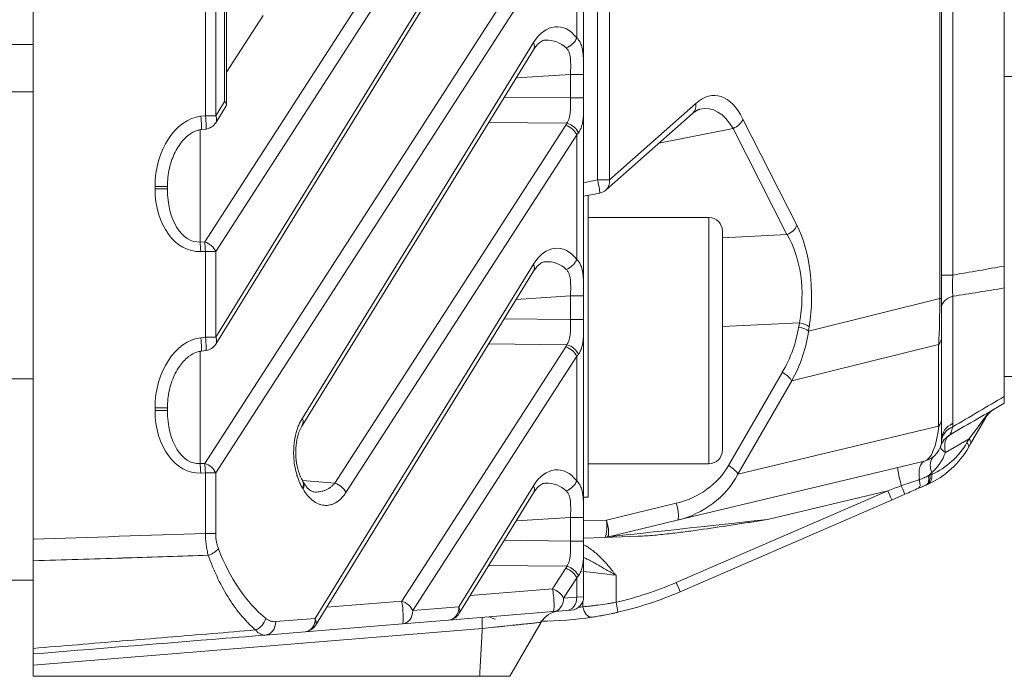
# Model space of a CAD drawing. Header units: millimetres. Extents: x 4 to 836, y 5 to 589.
# Tile 2 of 163: x 121 to 143, y 251 to 266. Entities that reach past the tile are written whole.
import ezdxf

# ---------------------------------------------------------------- set-up
doc = ezdxf.new("R2010")
doc.units = ezdxf.units.MM
doc.layers.add('1', color=7, linetype='Continuous', true_color=0xffffff)

msp = doc.modelspace()

# ---------------------------------------------------------------- linework, layer by layer
at = {"layer": '1', "color": 143, "linetype": 'Continuous', "lineweight": 13}
for p, q in [((141.357, 259.381), (141.357, 343.502)), ((141.651, 342.976), (141.651, 259.907)), ((124.951, 263.469), (124.951, 270.625)), ((125.181, 270.625), (125.181, 263.469)), ((125.377, 263.787), (125.377, 270.616)), ((133.977, 270.324), (133.977, 262.034)), ((133.714, 262.034), (133.714, 270.095)), ((124.935, 260.65), (130.375, 269.084)), ((130.621, 268.872), (125.181, 260.437)), ((125.181, 258.519), (131.394, 268.612)), ((133.247, 265.206), (133.247, 268.214)), ((124.935, 255.7), (132.617, 267.61)), ((132.863, 267.398), (125.181, 255.488)), ((126.24, 265.711), (125.423, 264.443)), ((127.116, 256.713), (132.28, 265.101)), ((133.109, 264.391), (131.894, 264.314)), ((133.109, 263.864), (133.109, 264.391)), ((133.109, 264.391), (133.401, 264.391)), ((133.401, 264.391), (133.401, 263.864)), ((125.181, 263.469), (125.377, 263.787)), ((131.627, 263.881), (133.109, 263.864)), ((133.109, 263.864), (133.401, 263.864)), ((133.977, 262.034), (135.909, 263.742)), ((124.848, 263.457), (124.951, 263.469)), ((124.951, 263.469), (125.181, 263.469)), ((136.961, 263.394), (138.166, 261.02)), ((124.831, 263.153), (124.831, 260.645)), ((127.843, 255.259), (133.001, 263.255)), ((133.027, 263.3), (131.281, 263.319)), ((136.739, 263.185), (135.084, 262.854)), ((137.945, 260.811), (136.739, 263.185)), ((133.247, 263.043), (128.089, 255.047)), ((133.247, 260.256), (133.247, 263.043)), ((133.401, 261.972), (133.714, 262.034)), ((133.977, 262.034), (133.714, 262.034)), ((124.101, 261.889), (123.825, 261.889)), ((123.825, 261.834), (123.825, 261.889)), ((124.101, 261.834), (123.825, 261.834)), ((136.201, 255.692), (136.201, 261.192)), ((136.501, 260.74), (137.945, 260.811)), ((124.831, 260.645), (124.935, 260.65)), ((124.951, 260.437), (124.848, 260.433)), ((125.181, 260.437), (124.951, 260.437)), ((124.951, 258.519), (124.951, 260.437)), ((125.181, 260.437), (125.181, 258.519)), ((127.406, 252.235), (132.28, 260.151)), ((141.401, 259.907), (141.651, 259.907)), ((133.109, 259.441), (131.894, 259.364)), ((133.109, 258.915), (133.109, 259.441)), ((133.401, 259.441), (133.109, 259.441)), ((133.401, 259.441), (133.401, 258.915)), ((138.428, 258.656), (141.357, 259.381)), ((141.357, 259.381), (141.401, 259.381)), ((141.651, 259.433), (141.651, 256.595)), ((131.627, 258.931), (133.109, 258.915)), ((133.401, 258.915), (133.109, 258.915)), ((138.221, 258.84), (136.501, 258.755)), ((138.207, 258.745), (138.221, 258.84)), ((138.443, 258.751), (138.428, 258.656)), ((124.848, 258.507), (124.951, 258.519)), ((125.181, 258.519), (124.951, 258.519)), ((129.336, 252.624), (133.001, 258.305)), ((133.027, 258.35), (131.281, 258.369)), ((141.334, 258.354), (138.05, 257.541)), ((141.334, 256.529), (141.334, 258.354)), ((124.831, 258.203), (124.831, 255.695)), ((133.247, 258.093), (129.582, 252.411)), ((133.247, 255.306), (133.247, 258.093)), ((136.639, 255.649), (137.841, 257.735)), ((138.05, 257.541), (136.848, 255.455)), ((124.101, 256.939), (123.825, 256.939)), ((123.825, 256.884), (123.825, 256.939)), ((124.101, 256.884), (123.825, 256.884)), ((136.848, 255.455), (141.334, 256.529)), ((142.014, 256.249), (141.485, 255.944)), ((141.965, 256.165), (142.014, 256.249)), ((124.831, 255.695), (124.935, 255.7)), ((124.951, 255.488), (124.848, 255.483)), ((125.181, 255.488), (124.951, 255.488)), ((124.951, 254.135), (124.951, 255.488)), ((125.181, 255.488), (125.181, 254.135)), ((141.179, 255.498), (141.179, 255.449)), ((130.614, 252.495), (132.28, 255.201)), ((135.472, 253.039), (140.197, 255.089)), ((140.197, 255.089), (137.51, 254.446)), ((133.912, 254.434), (135.472, 254.807)), ((133.109, 254.492), (131.894, 254.415)), ((133.109, 253.965), (133.109, 254.492)), ((133.401, 254.492), (133.109, 254.492)), ((133.401, 254.492), (133.401, 253.965)), ((133.401, 254.416), (133.912, 254.434)), ((125.181, 254.135), (124.951, 254.135)), ((131.627, 253.981), (133.109, 253.965)), ((133.401, 253.965), (133.109, 253.965)), ((133.027, 253.4), (131.281, 253.419)), ((132.705, 252.897), (133.001, 253.355)), ((133.247, 253.143), (132.951, 252.685)), ((133.247, 252.709), (133.247, 253.143)), ((134.126, 253.199), (134.126, 252.596)), ((130.868, 252.748), (132.705, 252.897)), ((127.66, 252.487), (129.336, 252.624)), ((132.951, 252.685), (133.247, 252.709)), ((133.247, 252.709), (133.401, 252.718)), ((133.386, 252.495), (133.386, 252.624)), ((129.582, 252.411), (130.614, 252.495)), ((126.52, 252.163), (127.406, 252.235)), ((131.138, 252.01), (121.101, 251.193))]:
    msp.add_line(p, q, dxfattribs=at)
at = {"layer": '1', "color": 143, "linetype": 'Continuous', "lineweight": 18}
for p, q in [((141.401, 343.502), (141.401, 259.381)), ((142.801, 260.109), (142.801, 342.774)), ((133.401, 292.784), (133.401, 252.718)), ((121.101, 254.004), (121.101, 271.472)), ((125.423, 263.714), (125.423, 270.616)), ((125.182, 258.362), (131.396, 268.455)), ((127.117, 256.555), (132.281, 264.943)), ((125.182, 263.312), (125.417, 263.692)), ((133.903, 261.809), (135.834, 263.518)), ((124.858, 263.159), (124.962, 263.171)), ((124.101, 261.889), (124.101, 261.834)), ((133.401, 261.668), (133.762, 261.739)), ((136.201, 261.192), (133.501, 261.192)), ((136.501, 255.992), (136.501, 260.892)), ((127.408, 252.077), (132.281, 259.994)), ((142.801, 257.194), (142.801, 259.619)), ((141.401, 259.381), (141.401, 258.53)), ((141.401, 258.53), (141.401, 256.705)), ((124.858, 258.209), (124.962, 258.221)), ((121.101, 257.592), (120.501, 257.592)), ((124.101, 256.939), (124.101, 256.884)), ((141.401, 256.705), (141.401, 256.236)), ((142.387, 256.726), (142.049, 256.139)), ((142.049, 256.139), (142, 256.055)), ((133.501, 255.692), (136.201, 255.692)), ((141.017, 255.75), (135.49, 254.427)), ((127.122, 255.304), (127.119, 255.309)), ((141.065, 255.221), (141.045, 255.212)), ((130.616, 252.338), (132.281, 255.044)), ((140.579, 255.01), (140.283, 254.881)), ((140.283, 254.881), (135.558, 252.831)), ((135.49, 254.427), (133.93, 254.053)), ((133.871, 254.045), (133.401, 254.029)), ((134.623, 254.072), (133.871, 254.045)), ((121.101, 253.522), (121.101, 251.566)), ((120.501, 253.092), (121.101, 253.092)), ((132.722, 252.386), (130.384, 252.196)), ((133.017, 252.41), (132.722, 252.386)), ((133.125, 252.419), (133.017, 252.41)), ((130.384, 252.196), (129.352, 252.112)), ((131.754, 250.942), (132.451, 252.148)), ((127.177, 251.936), (126.291, 251.864)), ((129.352, 252.112), (127.177, 251.936)), ((121.101, 251.193), (121.101, 251.442)), ((121.101, 251.193), (121.101, 250.942)), ((131.077, 250.942), (121.101, 250.942))]:
    msp.add_line(p, q, dxfattribs=at)
at = {"layer": '1', "color": 92, "linetype": 'Continuous', "lineweight": 13}
for p, q in [((120.501, 265.063), (121.101, 265.063)), ((121.101, 264.002), (120.501, 264.002))]:
    msp.add_line(p, q, dxfattribs=at)
at = {"layer": '1', "color": 251, "linetype": 'Continuous', "lineweight": 18}
for p, q in [((143.401, 264.342), (142.801, 264.342)), ((143.401, 257.642), (142.801, 257.642))]:
    msp.add_line(p, q, dxfattribs=at)
at = {"layer": '1', "color": 252, "linetype": 'Continuous', "lineweight": 18}
for p, q in [((133.501, 254.942), (133.501, 261.688)), ((133.401, 254.942), (133.501, 254.942))]:
    msp.add_line(p, q, dxfattribs=at)
at = {"layer": '1', "color": 143, "linetype": 'Continuous', "lineweight": 18}
for centre, radius, start, end in [((124.927, 263.469), 0.3, 276.7486, 328.3824), ((133.704, 262.034), 0.3, 281.0836, 311.4975), ((136.201, 260.892), 0.3, 0, 90), ((124.927, 258.519), 0.3, 276.7486, 328.3824), ((142.82, 256.476), 0.5, 120, 150), ((141.847, 255.914), 0.5, 120, 161.2042), ((140.901, 256.236), 0.5, 283.4613, 0), ((136.201, 255.992), 0.3, 270, 0), ((140.268, 257.055), 2, 294.6234, 330), ((133.86, 254.345), 0.3, 272, 283.4613), ((132.373, 260.17), 8, 282.9734, 293.4613), ((133.101, 252.718), 0.3, 274.648, 0), ((130.36, 252.495), 0.3, 274.648, 328.3824), ((131.451, 252.471), 0.25, 233.0613, 265), ((132.373, 260.17), 8, 270.4838, 278.7903), ((127.152, 252.235), 0.3, 274.648, 328.3824)]:
    msp.add_arc(centre, radius, start, end, dxfattribs=at)
at = {"layer": '1', "color": 143, "linetype": 'Continuous', "lineweight": 13}
for centre, radius, start, end in [((140.45, 257.04), 1.75, 294.6234, 330), ((140.538, 256.266), 1, 309.8469, 341.2042), ((132.386, 260.148), 7.75, 282.9734, 293.4613), ((132.201, 260.154), 7.75, 278.0193, 278.7903)]:
    msp.add_arc(centre, radius, start, end, dxfattribs=at)
for centre, major_axis, ratio, start_param, end_param in [((132.777, 264.353), (-0.05, -1.103), 0.637596, 2.483467, 3.996269), ((132.026, 265.101), (-0.255, 0.157), 0.639648, 3.141568, 3.907858), ((132.523, 264.353), (-0.244, -0.776), 0.863235, 2.735194, 3.450796), ((132.993, 265.206), (-0.24, -0.18), 0.690075, 1.16411, 2.313713), ((136.214, 261.563), (-0.132, -2.357), 0.446718, 2.485507, 3.557951), ((135.635, 263.742), (0.199, -0.225), 0.856892, 0.000014, 0.922165), ((135.94, 261.563), (-0.245, -2.061), 0.509034, 2.534992, 3.321848), ((124.875, 261.974), (-0.119, -1.485), 0.702494, 3.281511, 4.826127), ((124.823, 263.457), (0.035, -0.298), 0.080476, 0.006404, 1.561274), ((124.927, 263.469), (0.035, -0.298), 0.080476, 6.283176, 7.844459), ((124.927, 263.469), (-0.255, 0.157), 0.639648, 3.141568, 3.907858), ((136.687, 263.394), (-0.268, -0.136), 0.708716, 1.409742, 2.520047), ((132.409, 263.65), (-0.5, 0.509), 0.963647, 3.355553, 3.431425), ((132.993, 263.043), (-0.252, 0.163), 0.652221, 3.921455, 5.081902), ((133.02, 263.088), (-0.264, 0.142), 0.668048, 3.820676, 5.030155), ((132.401, 263.438), (-0.999, 0.051), 0.69908, 2.614886, 2.690758), ((133.704, 262.034), (0.058, -0.294), 0.034249, 0.000017, 1.564087), ((133.704, 262.034), (-0.199, 0.225), 0.856892, 3.141607, 4.063757), ((124.875, 261.92), (-0.119, -1.485), 0.702494, 4.826127, 6.370744), ((124.851, 261.92), (-0.076, -1.275), 0.585237, 4.814407, 6.359024), ((137.892, 261.02), (-0.268, -0.136), 0.708716, 1.409742, 2.520047), ((137.333, 259.358), (-0.053, -2.304), 0.503751, 1.31582, 2.388264), ((137.06, 259.358), (-0.099, -2.004), 0.607294, 1.339177, 2.411621), ((124.823, 260.433), (-0.013, 0.3), 0.080955, 4.708805, 5.494834), ((124.927, 260.437), (-0.252, 0.163), 0.652221, 3.921455, 5.081902), ((124.927, 260.437), (-0.013, 0.3), 0.080955, 4.708805, 5.494834), ((132.777, 259.403), (-0.05, -1.103), 0.637596, 2.483467, 3.996269), ((132.026, 260.151), (-0.255, 0.157), 0.639648, 3.141568, 3.907858), ((132.523, 259.403), (-0.244, -0.776), 0.863235, 2.735194, 3.450796), ((132.993, 260.256), (0.24, 0.18), 0.690075, 4.305702, 5.455305), ((140.901, 259.946), (-0.107, 3.063), 0.144871, 4.160762, 4.52206), ((141.901, 259.196), (0.5, 0), 0.547326, 2.094395, 3.141593), ((134.945, 258.547), (-3.068, -1.533), 0.774869, 2.277569, 2.638867), ((138.155, 258.656), (-0.296, 0.046), 0.321813, 3.590393, 4.585805), ((138.169, 258.751), (-0.296, 0.046), 0.321813, 3.590393, 4.585805), ((124.875, 257.025), (-0.119, -1.485), 0.702494, 3.281511, 4.826127), ((124.823, 258.507), (0.035, -0.298), 0.080476, 0.006404, 1.561274), ((124.927, 258.519), (0.035, -0.298), 0.080476, 6.283176, 7.844459), ((124.927, 258.519), (-0.255, 0.157), 0.639648, 3.141568, 3.907858), ((134.893, 258.459), (-3.294, -1.694), 0.798055, 2.271213, 2.632512), ((140.901, 258.53), (-0.5, 0), 0.707107, 2.621057, 3.141593), ((132.409, 258.7), (-0.5, 0.509), 0.963647, 3.355553, 3.431425), ((132.993, 258.093), (0.252, -0.163), 0.652221, 0.779862, 1.94031), ((133.02, 258.138), (0.264, -0.142), 0.668048, 0.679083, 1.888563), ((132.401, 258.488), (-0.999, 0.051), 0.69908, 2.614886, 2.690758), ((137.789, 257.646), (-0.26, 0.15), 0.343286, 3.525374, 4.709822), ((124.875, 256.97), (-0.119, -1.485), 0.702494, 4.826127, 6.370744), ((124.851, 256.97), (-0.076, -1.275), 0.585237, 4.814407, 6.359024), ((126.862, 256.713), (-0.255, 0.157), 0.639648, 3.123533, 3.907858), ((140.901, 257.264), (-0.093, 1.518), 0.294415, 3.193124, 4.188758), ((140.901, 256.705), (-0.5, 0), 0.707107, 2.621057, 3.141593), ((141.901, 256.236), (0.5, 0), 0.82934, 2.094395, 3.141593), ((141.521, 255.726), (-0.885, -1.085), 0.041901, 2.108285, 2.727932), ((141.897, 256.155), (0.498, -0.041), 0.821039, 2.162081, 3.141593), ((141.847, 255.914), (-0.25, 0.433), 0.657369, 0, 1.143245), ((141.784, 256.18), (0.217, -0.125), 0.412738, 0, 0.852385), ((141.832, 256.264), (0.217, -0.125), 0.412738, 0, 0.852385), ((141.847, 255.914), (-0.473, 0.161), 0.249817, 0, 0.786931), ((124.823, 255.483), (-0.013, 0.3), 0.080955, 4.708805, 5.494834), ((124.927, 255.488), (-0.252, 0.163), 0.652221, 3.921455, 5.081902), ((124.927, 255.488), (-0.013, 0.3), 0.080955, 4.708805, 5.494834), ((132.777, 254.453), (-0.05, -1.103), 0.637596, 2.483467, 3.996269), ((135.354, 256.013), (-1.364, -0.673), 0.776688, 1.285908, 2.281542), ((136.587, 255.561), (-0.26, 0.15), 0.343286, 3.525374, 4.709822), ((141.134, 255.264), (0.116, -0.486), 0.429977, 3.141593, 4.460773), ((141.541, 255.468), (0.32, -0.384), 0.6031, 3.141593, 4.176231), ((135.302, 255.924), (-1.587, -0.837), 0.824049, 1.269956, 2.26559), ((140.532, 255.12), (0.116, -0.486), 0.030782, 3.141593, 4.539918), ((140.945, 255.441), (0.1, -0.229), 0.607604, 0, 1.243546), ((140.965, 255.45), (-0.1, 0.229), 0.63603, 3.141593, 4.376035), ((140.997, 255.464), (0.104, -0.227), 0.679106, 0, 1.205991), ((140.453, 255.228), (-1, -0.326), 0.019701, 2.279595, 2.315103), ((126.864, 255.15), (-0.258, -0.153), 0.629937, 2.385169, 3.141256), ((126.877, 255.128), (-0.26, -0.149), 0.620216, 2.394492, 3.14209), ((127.835, 255.047), (0.252, -0.163), 0.652221, 0.779862, 1.94031), ((132.026, 255.201), (-0.255, 0.157), 0.639648, 3.141568, 3.907858), ((132.523, 254.453), (-0.244, -0.776), 0.863235, 2.735194, 3.450796), ((132.993, 255.306), (0.24, 0.18), 0.690075, 4.305702, 5.455305), ((140.786, 255.372), (0.1, -0.229), 0.386897, 0, 1.247703), ((126.309, 253.942), (0, 1.763), 0.63095, 5.450938, 5.468008), ((139.8, 254.944), (-4.02, -1.476), 0.00021, 1.669559, 1.74505), ((140.184, 255.111), (0.1, -0.229), 0.013426, 0, 1.469948), ((140.48, 255.239), (0.1, -0.229), 0.000064, 0, 1.395626), ((135.42, 254.719), (-0.07, 0.292), 0.245457, 3.141593, 4.962569), ((133.86, 254.345), (0.01, -0.3), 0.192128, 0, 1.864915), ((133.86, 254.345), (-0.07, 0.292), 0.245457, 3.141593, 4.962569), ((137.884, 254.486), (-3.954, -0.432), 0.000292, 4.807066, 6.280882), ((124.987, 253.793), (0.28, 0.107), 0.492082, 4.618816, 5.624226), ((127.486, 255.942), (0, -4.156), 0.63095, 5.255737, 5.813152), ((132.409, 253.75), (-0.5, 0.509), 0.963647, 3.355553, 3.431425), ((132.993, 253.143), (0.252, -0.163), 0.652221, 0.779862, 1.94031), ((133.02, 253.188), (0.264, -0.142), 0.668048, 0.679083, 1.888563), ((134.074, 253.162), (-1, 0.131), 0.042839, 4.665661, 5.47724), ((132.401, 253.538), (-0.999, 0.051), 0.69908, 2.614886, 2.690758), ((135.459, 253.06), (0.1, -0.229), 0.013426, 0, 1.469948), ((132.698, 252.685), (-0.252, 0.163), 0.652221, 3.921455, 5.081902), ((132.698, 252.685), (-0.024, 0.299), 0.117132, 3.141593, 5.491179), ((129.328, 252.411), (-0.252, 0.163), 0.652221, 3.921455, 5.081902), ((129.328, 252.411), (-0.024, 0.299), 0.117132, 3.141593, 5.491179), ((132.698, 252.685), (-0.024, 0.299), 0.845302, 3.141593, 4.643773), ((132.993, 252.709), (-0.024, 0.299), 0.845302, 3.141593, 4.643773), ((134.113, 252.617), (0.056, -0.244), 0.031608, 0, 1.474082), ((129.328, 252.411), (-0.024, 0.299), 0.845302, 3.141593, 4.643773), ((130.36, 252.495), (-0.024, 0.299), 0.845302, 3.141593, 4.643773), ((130.36, 252.495), (-0.255, 0.157), 0.639648, 3.141568, 3.907858), ((133.558, 252.511), (0.038, -0.247), 0.690561, 4.669661, 6.283185), ((126.044, 252.236), (0.188, 0.234), 0.777515, 4.044586, 5.271718), ((126.267, 252.163), (-0.024, 0.299), 0.845302, 3.141593, 4.643773), ((127.152, 252.235), (-0.024, 0.299), 0.845302, 3.141593, 4.643773), ((127.152, 252.235), (-0.255, 0.157), 0.639648, 3.141568, 3.907858)]:
    msp.add_ellipse(centre, major_axis=major_axis, ratio=ratio, start_param=start_param, end_param=end_param, dxfattribs=at)
at = {"layer": '1', "color": 143, "linetype": 'Continuous', "lineweight": 18}
for centre, major_axis, ratio, start_param, end_param in [((125.123, 263.787), (-0.298, 0.084), 0.361655, 3.039526, 3.805815), ((142.82, 256.476), (-0.507, -0.293), 0.853741, 4.712389, 5.235988), ((142.171, 256.851), (0.217, -0.125), 0.366382, 5.86627, 6.283185), ((132.884, 251.898), (-0.433, 0.25), 1, 5.31711, 6.28317)]:
    msp.add_ellipse(centre, major_axis=major_axis, ratio=ratio, start_param=start_param, end_param=end_param, dxfattribs=at)
for points, knots in [([(132.281, 264.943), (132.3, 264.973), (132.356, 265.053), (132.453, 265.132), (132.513, 265.158), (132.542, 265.154), (132.547, 265.152)], [0, 0, 0, 0, 0.17828, 0.540325, 0.9256, 1, 1, 1, 1]), ([(124.101, 261.889), (124.101, 261.956), (124.112, 262.158), (124.184, 262.479), (124.344, 262.804), (124.546, 263.031), (124.73, 263.135), (124.832, 263.155), (124.858, 263.159)], [0, 0, 0, 0, 0.126139, 0.381508, 0.612326, 0.801847, 0.949522, 1, 1, 1, 1]), ([(132.281, 259.994), (132.3, 260.023), (132.356, 260.103), (132.453, 260.182), (132.513, 260.208), (132.542, 260.204), (132.547, 260.203)], [0, 0, 0, 0, 0.17828, 0.540325, 0.9256, 1, 1, 1, 1]), ([(142.801, 260.109), (142.801, 260.065), (142.801, 259.979), (142.801, 259.895), (142.801, 259.832), (142.801, 259.812), (142.801, 259.771), (142.801, 259.751), (142.801, 259.692), (142.801, 259.655), (142.801, 259.619)], [0, 0, 0, 0, 0.25, 0.5, 0.5, 0.625, 0.625, 0.75, 0.75, 1, 1, 1, 1]), ([(124.101, 256.939), (124.101, 257.007), (124.112, 257.208), (124.184, 257.529), (124.344, 257.854), (124.546, 258.082), (124.73, 258.185), (124.832, 258.205), (124.858, 258.209)], [0, 0, 0, 0, 0.126139, 0.381508, 0.612326, 0.801847, 0.949522, 1, 1, 1, 1]), ([(142.801, 257.194), (142.801, 257.169), (142.801, 257.125), (142.801, 257.093), (142.801, 257.074), (142.801, 257.068), (142.801, 257.059), (142.801, 257.055), (142.801, 257.045), (142.801, 257.042), (142.801, 257.042)], [0, 0, 0, 0, 0.25, 0.5, 0.5, 0.625, 0.625, 0.75, 0.75, 1, 1, 1, 1]), ([(127.124, 255.311), (127.114, 255.324), (127.071, 255.387), (127.007, 255.568), (126.964, 255.832), (126.969, 256.106), (127.018, 256.346), (127.078, 256.495), (127.112, 256.544), (127.118, 256.551)], [0, 0, 0, 0, 0.057333, 0.253036, 0.438886, 0.616641, 0.790845, 0.96648, 1, 1, 1, 1]), ([(127.376, 255.066), (127.364, 255.063), (127.328, 255.071), (127.237, 255.131), (127.171, 255.224), (127.138, 255.279)], [0, 0, 0, 0, 0.309611, 0.671609, 1, 1, 1, 1]), ([(132.281, 255.044), (132.3, 255.073), (132.356, 255.153), (132.453, 255.232), (132.513, 255.258), (132.542, 255.254), (132.547, 255.253)], [0, 0, 0, 0, 0.17828, 0.540325, 0.9256, 1, 1, 1, 1]), ([(141.045, 255.212), (141.02, 255.201), (140.995, 255.19), (140.942, 255.167), (140.914, 255.156), (140.886, 255.143)], [0, 0, 0, 0, 0.5, 0.5, 1, 1, 1, 1]), ([(140.886, 255.143), (140.837, 255.122), (140.787, 255.1), (140.685, 255.056), (140.632, 255.033), (140.579, 255.01)], [0, 0, 0, 0, 0.5, 0.5, 1, 1, 1, 1]), ([(137.51, 254.446), (137.39, 254.427), (137.27, 254.408), (137.03, 254.37), (136.91, 254.352), (136.551, 254.296), (136.311, 254.26), (135.95, 254.209), (135.83, 254.192), (135.59, 254.161), (135.469, 254.146), (135.228, 254.118), (135.107, 254.105), (134.926, 254.09), (134.866, 254.085), (134.744, 254.077), (134.684, 254.074), (134.623, 254.072)], [0, 0, 0, 0, 0.125, 0.125, 0.25, 0.25, 0.5, 0.5, 0.625, 0.625, 0.75, 0.75, 0.875, 0.875, 0.9375, 0.9375, 1, 1, 1, 1]), ([(121.101, 253.522), (121.101, 253.559), (121.101, 253.635), (121.101, 253.714), (121.101, 253.775), (121.101, 253.795), (121.101, 253.836), (121.101, 253.857), (121.101, 253.92), (121.101, 253.962), (121.101, 254.004)], [0, 0, 0, 0, 0.25, 0.5, 0.5, 0.625, 0.625, 0.75, 0.75, 1, 1, 1, 1]), ([(134.169, 252.374), (134.143, 252.368), (134.117, 252.362), (134.078, 252.353), (134.065, 252.35), (134.039, 252.345), (134.026, 252.342), (133.962, 252.329), (133.912, 252.319), (133.85, 252.307), (133.838, 252.305), (133.814, 252.3), (133.802, 252.298), (133.766, 252.292), (133.744, 252.288), (133.677, 252.276), (133.635, 252.27), (133.596, 252.264)], [0, 0, 0, 0, 0.125, 0.125, 0.1875, 0.1875, 0.25, 0.25, 0.5, 0.5, 0.5625, 0.5625, 0.625, 0.625, 0.75, 0.75, 1, 1, 1, 1]), ([(121.101, 251.442), (121.101, 251.442), (121.101, 251.447), (121.101, 251.463), (121.101, 251.478), (121.101, 251.484), (121.101, 251.497), (121.101, 251.504), (121.101, 251.528), (121.101, 251.546), (121.101, 251.566)], [0, 0, 0, 0, 0.25, 0.5, 0.5, 0.625, 0.625, 0.75, 0.75, 1, 1, 1, 1]), ([(131.754, 250.942), (131.754, 250.942), (131.75, 250.942), (131.737, 250.942), (131.732, 250.942), (131.722, 250.942), (131.719, 250.942), (131.712, 250.942), (131.708, 250.942), (131.687, 250.942), (131.667, 250.942), (131.631, 250.942), (131.618, 250.942), (131.591, 250.942), (131.576, 250.942), (131.53, 250.942), (131.496, 250.942), (131.441, 250.942), (131.422, 250.942), (131.392, 250.942), (131.382, 250.942), (131.362, 250.942), (131.352, 250.942), (131.3, 250.942), (131.258, 250.942), (131.191, 250.942), (131.169, 250.942), (131.123, 250.942), (131.1, 250.942), (131.077, 250.942)], [0, 0, 0, 0, 0.125, 0.125, 0.1875, 0.1875, 0.21875, 0.21875, 0.25, 0.25, 0.375, 0.375, 0.4375, 0.4375, 0.5, 0.5, 0.625, 0.625, 0.6875, 0.6875, 0.71875, 0.71875, 0.75, 0.75, 0.875, 0.875, 0.9375, 0.9375, 1, 1, 1, 1])]:
    msp.add_open_spline(points, degree=3, knots=knots, dxfattribs=at)
at = {"layer": '1', "color": 143, "linetype": 'Continuous', "lineweight": 13}
for points, knots in [([(133.247, 265.206), (133.268, 265.186), (133.286, 265.165), (133.317, 265.118), (133.331, 265.093), (133.353, 265.037), (133.363, 265.008), (133.377, 264.945), (133.383, 264.912), (133.389, 264.859), (133.391, 264.841), (133.394, 264.804), (133.395, 264.785), (133.397, 264.747), (133.398, 264.727), (133.399, 264.687), (133.399, 264.667), (133.4, 264.606), (133.4, 264.564), (133.401, 264.5), (133.401, 264.478), (133.401, 264.435), (133.401, 264.413), (133.401, 264.391)], [0, 0, 0, 0, 0.125, 0.125, 0.25, 0.25, 0.375, 0.375, 0.5, 0.5, 0.5625, 0.5625, 0.625, 0.625, 0.6875, 0.6875, 0.75, 0.75, 0.875, 0.875, 0.9375, 0.9375, 1, 1, 1, 1]), ([(133.109, 264.391), (133.109, 264.42), (133.111, 264.477), (133.112, 264.533), (133.112, 264.589), (133.112, 264.617), (133.111, 264.672), (133.11, 264.698), (133.106, 264.75), (133.103, 264.776), (133.097, 264.812), (133.094, 264.824), (133.089, 264.848), (133.085, 264.859), (133.078, 264.881), (133.074, 264.892), (133.064, 264.912), (133.049, 264.941), (133.028, 264.967), (133.012, 264.982)], [0, 0, 0, 0, 0.125, 0.25, 0.25, 0.375, 0.375, 0.5, 0.5, 0.625, 0.625, 0.6875, 0.6875, 0.75, 0.75, 0.8125, 0.8125, 0.875, 1, 1, 1, 1]), ([(133.027, 263.3), (133.052, 263.333), (133.069, 263.371), (133.087, 263.436), (133.092, 263.458), (133.099, 263.505), (133.102, 263.529), (133.105, 263.577), (133.106, 263.602), (133.108, 263.641), (133.108, 263.654), (133.108, 263.68), (133.109, 263.693), (133.109, 263.758), (133.109, 263.811), (133.109, 263.864)], [0, 0, 0, 0, 0.25, 0.25, 0.375, 0.375, 0.5, 0.5, 0.625, 0.625, 0.6875, 0.6875, 0.75, 0.75, 1, 1, 1, 1]), ([(133.401, 263.864), (133.401, 263.824), (133.401, 263.784), (133.401, 263.706), (133.4, 263.668), (133.4, 263.611), (133.399, 263.592), (133.398, 263.555), (133.398, 263.536), (133.396, 263.482), (133.394, 263.447), (133.387, 263.381), (133.383, 263.349), (133.375, 263.303), (133.372, 263.288), (133.365, 263.259), (133.361, 263.245), (133.34, 263.177), (133.317, 263.13), (133.285, 263.088)], [0, 0, 0, 0, 0.125, 0.125, 0.25, 0.25, 0.3125, 0.3125, 0.375, 0.375, 0.5, 0.5, 0.625, 0.625, 0.6875, 0.6875, 0.75, 0.75, 1, 1, 1, 1]), ([(133.247, 260.256), (133.268, 260.236), (133.286, 260.215), (133.317, 260.169), (133.331, 260.143), (133.353, 260.088), (133.363, 260.058), (133.377, 259.996), (133.383, 259.962), (133.389, 259.91), (133.391, 259.891), (133.394, 259.854), (133.395, 259.835), (133.397, 259.797), (133.398, 259.777), (133.399, 259.737), (133.399, 259.717), (133.4, 259.656), (133.4, 259.614), (133.401, 259.55), (133.401, 259.528), (133.401, 259.485), (133.401, 259.463), (133.401, 259.441)], [0, 0, 0, 0, 0.125, 0.125, 0.25, 0.25, 0.375, 0.375, 0.5, 0.5, 0.5625, 0.5625, 0.625, 0.625, 0.6875, 0.6875, 0.75, 0.75, 0.875, 0.875, 0.9375, 0.9375, 1, 1, 1, 1]), ([(133.109, 259.441), (133.109, 259.47), (133.111, 259.527), (133.112, 259.584), (133.112, 259.64), (133.112, 259.667), (133.111, 259.722), (133.11, 259.749), (133.106, 259.801), (133.103, 259.826), (133.097, 259.862), (133.094, 259.874), (133.089, 259.898), (133.085, 259.909), (133.078, 259.931), (133.074, 259.942), (133.064, 259.962), (133.049, 259.992), (133.028, 260.017), (133.012, 260.033)], [0, 0, 0, 0, 0.125, 0.25, 0.25, 0.375, 0.375, 0.5, 0.5, 0.625, 0.625, 0.6875, 0.6875, 0.75, 0.75, 0.8125, 0.8125, 0.875, 1, 1, 1, 1]), ([(141.651, 259.907), (141.648, 259.865), (141.646, 259.823), (141.643, 259.74), (141.643, 259.699), (141.643, 259.618), (141.643, 259.579), (141.646, 259.504), (141.648, 259.468), (141.651, 259.433)], [0, 0, 0, 0, 0.25, 0.25, 0.5, 0.5, 0.75, 0.75, 1, 1, 1, 1]), ([(133.027, 258.35), (133.052, 258.383), (133.069, 258.422), (133.087, 258.486), (133.092, 258.509), (133.099, 258.555), (133.102, 258.579), (133.105, 258.628), (133.106, 258.653), (133.108, 258.691), (133.108, 258.704), (133.108, 258.73), (133.109, 258.743), (133.109, 258.808), (133.109, 258.861), (133.109, 258.915)], [0, 0, 0, 0, 0.25, 0.25, 0.375, 0.375, 0.5, 0.5, 0.625, 0.625, 0.6875, 0.6875, 0.75, 0.75, 1, 1, 1, 1]), ([(133.401, 258.915), (133.401, 258.874), (133.401, 258.835), (133.401, 258.757), (133.4, 258.718), (133.4, 258.661), (133.399, 258.642), (133.398, 258.605), (133.398, 258.586), (133.396, 258.532), (133.394, 258.498), (133.387, 258.431), (133.383, 258.399), (133.375, 258.353), (133.372, 258.338), (133.365, 258.309), (133.361, 258.295), (133.34, 258.227), (133.317, 258.18), (133.285, 258.138)], [0, 0, 0, 0, 0.125, 0.125, 0.25, 0.25, 0.3125, 0.3125, 0.375, 0.375, 0.5, 0.5, 0.625, 0.625, 0.6875, 0.6875, 0.75, 0.75, 1, 1, 1, 1]), ([(127.118, 255.15), (127.103, 255.175), (127.089, 255.202), (127.062, 255.256), (127.037, 255.313), (127.015, 255.374), (126.999, 255.421), (126.994, 255.437), (126.985, 255.47), (126.98, 255.486), (126.959, 255.57), (126.945, 255.64), (126.934, 255.73), (126.932, 255.748), (126.928, 255.785), (126.927, 255.803), (126.923, 255.859), (126.921, 255.932), (126.923, 256.006), (126.926, 256.062), (126.927, 256.08), (126.93, 256.117), (126.932, 256.135), (126.943, 256.226), (126.956, 256.295), (126.977, 256.379), (126.981, 256.395), (126.991, 256.428), (126.996, 256.444), (127.011, 256.492), (127.023, 256.522), (127.059, 256.61), (127.086, 256.664), (127.116, 256.713)], [0, 0, 0, 0, 0.0625, 0.0625, 0.125, 0.1875, 0.1875, 0.21875, 0.21875, 0.25, 0.25, 0.375, 0.375, 0.40625, 0.40625, 0.4375, 0.4375, 0.5, 0.5625, 0.5625, 0.59375, 0.59375, 0.625, 0.625, 0.75, 0.75, 0.78125, 0.78125, 0.8125, 0.8125, 0.875, 0.875, 1, 1, 1, 1]), ([(141.647, 256.517), (141.642, 256.491), (141.635, 256.468), (141.622, 256.425), (141.615, 256.407), (141.607, 256.383), (141.604, 256.377), (141.601, 256.368), (141.6, 256.365), (141.598, 256.36), (141.598, 256.358), (141.595, 256.348), (141.595, 256.345), (141.597, 256.347)], [0, 0, 0, 0, 0.25, 0.25, 0.5, 0.5, 0.625, 0.625, 0.6875, 0.6875, 0.75, 0.75, 1, 1, 1, 1]), ([(140.902, 255.336), (140.921, 255.342), (140.94, 255.349), (140.976, 255.363), (140.993, 255.37), (141.045, 255.393), (141.078, 255.408), (141.109, 255.425)], [0, 0, 0, 0, 0.25, 0.25, 0.5, 0.5, 1, 1, 1, 1]), ([(141.179, 255.498), (141.168, 255.485), (141.157, 255.473), (141.134, 255.448), (141.122, 255.436), (141.109, 255.425)], [0, 0, 0, 0, 0.5, 0.5, 1, 1, 1, 1]), ([(127.376, 255.061), (127.416, 255.058), (127.456, 255.058), (127.517, 255.067), (127.537, 255.071), (127.568, 255.079), (127.579, 255.082), (127.599, 255.088), (127.609, 255.092), (127.66, 255.112), (127.699, 255.133), (127.755, 255.174), (127.773, 255.188), (127.809, 255.221), (127.826, 255.239), (127.843, 255.259)], [0, 0, 0, 0, 0.241945, 0.241945, 0.368288, 0.368288, 0.431459, 0.431459, 0.49463, 0.49463, 0.747315, 0.747315, 0.873658, 0.873658, 1, 1, 1, 1]), ([(133.247, 255.306), (133.268, 255.287), (133.286, 255.265), (133.317, 255.219), (133.331, 255.193), (133.353, 255.138), (133.363, 255.108), (133.377, 255.046), (133.383, 255.013), (133.389, 254.96), (133.391, 254.942), (133.394, 254.905), (133.395, 254.886), (133.397, 254.847), (133.398, 254.827), (133.399, 254.788), (133.399, 254.767), (133.4, 254.706), (133.4, 254.664), (133.401, 254.6), (133.401, 254.579), (133.401, 254.535), (133.401, 254.513), (133.401, 254.492)], [0, 0, 0, 0, 0.125, 0.125, 0.25, 0.25, 0.375, 0.375, 0.5, 0.5, 0.5625, 0.5625, 0.625, 0.625, 0.6875, 0.6875, 0.75, 0.75, 0.875, 0.875, 0.9375, 0.9375, 1, 1, 1, 1]), ([(140.497, 255.199), (140.567, 255.223), (140.636, 255.246), (140.737, 255.281), (140.771, 255.292), (140.821, 255.309), (140.837, 255.314), (140.87, 255.325), (140.886, 255.331), (140.902, 255.336)], [0, 0, 0, 0, 0.5, 0.5, 0.75, 0.75, 0.875, 0.875, 1, 1, 1, 1]), ([(128.089, 255.047), (128.072, 255.021), (128.054, 254.996), (128.018, 254.951), (127.999, 254.93), (127.942, 254.874), (127.902, 254.844), (127.85, 254.814), (127.84, 254.808), (127.818, 254.798), (127.808, 254.794), (127.776, 254.781), (127.754, 254.775), (127.69, 254.761), (127.647, 254.758), (127.582, 254.765), (127.56, 254.768), (127.517, 254.779), (127.495, 254.787), (127.432, 254.813), (127.391, 254.837), (127.34, 254.876), (127.33, 254.884), (127.31, 254.901), (127.281, 254.928), (127.253, 254.958), (127.198, 255.023), (127.163, 255.072), (127.131, 255.128)], [0, 0, 0, 0, 0.0625, 0.0625, 0.125, 0.125, 0.25, 0.25, 0.28125, 0.28125, 0.3125, 0.3125, 0.375, 0.375, 0.5, 0.5, 0.5625, 0.5625, 0.625, 0.625, 0.75, 0.75, 0.78125, 0.78125, 0.8125, 0.875, 0.875, 1, 1, 1, 1]), ([(133.109, 254.492), (133.109, 254.52), (133.111, 254.578), (133.112, 254.634), (133.112, 254.69), (133.112, 254.717), (133.111, 254.772), (133.11, 254.799), (133.106, 254.851), (133.103, 254.876), (133.097, 254.913), (133.094, 254.925), (133.089, 254.948), (133.085, 254.959), (133.078, 254.981), (133.074, 254.992), (133.064, 255.013), (133.049, 255.042), (133.028, 255.067), (133.012, 255.083)], [0, 0, 0, 0, 0.125, 0.25, 0.25, 0.375, 0.375, 0.5, 0.5, 0.625, 0.625, 0.6875, 0.6875, 0.75, 0.75, 0.8125, 0.8125, 0.875, 1, 1, 1, 1]), ([(125.013, 253.646), (125.004, 253.682), (124.995, 253.72), (124.98, 253.798), (124.974, 253.838), (124.963, 253.921), (124.959, 253.963), (124.953, 254.048), (124.952, 254.091), (124.951, 254.135)], [0, 0, 0, 0, 0.25, 0.25, 0.5, 0.5, 0.75, 0.75, 1, 1, 1, 1]), ([(125.181, 254.135), (125.181, 254.104), (125.182, 254.074), (125.187, 254.014), (125.191, 253.984), (125.202, 253.926), (125.208, 253.898), (125.223, 253.844), (125.231, 253.818), (125.241, 253.793)], [0, 0, 0, 0, 0.25, 0.25, 0.5, 0.5, 0.75, 0.75, 1, 1, 1, 1]), ([(133.027, 253.4), (133.052, 253.434), (133.069, 253.472), (133.087, 253.536), (133.092, 253.559), (133.099, 253.605), (133.102, 253.629), (133.105, 253.678), (133.106, 253.703), (133.108, 253.741), (133.108, 253.754), (133.108, 253.78), (133.109, 253.793), (133.109, 253.858), (133.109, 253.911), (133.109, 253.965)], [0, 0, 0, 0, 0.25, 0.25, 0.375, 0.375, 0.5, 0.5, 0.625, 0.625, 0.6875, 0.6875, 0.75, 0.75, 1, 1, 1, 1]), ([(133.401, 253.965), (133.401, 253.925), (133.401, 253.885), (133.401, 253.807), (133.4, 253.768), (133.4, 253.711), (133.399, 253.692), (133.398, 253.655), (133.398, 253.637), (133.396, 253.583), (133.394, 253.548), (133.387, 253.481), (133.383, 253.45), (133.375, 253.404), (133.372, 253.389), (133.365, 253.36), (133.361, 253.346), (133.34, 253.278), (133.317, 253.23), (133.285, 253.188)], [0, 0, 0, 0, 0.125, 0.125, 0.25, 0.25, 0.3125, 0.3125, 0.375, 0.375, 0.5, 0.5, 0.625, 0.625, 0.6875, 0.6875, 0.75, 0.75, 1, 1, 1, 1]), ([(133.393, 253.89), (133.468, 253.849), (133.538, 253.802), (133.638, 253.724), (133.67, 253.697), (133.734, 253.641), (133.764, 253.612), (133.854, 253.522), (133.94, 253.428), (134.034, 253.314), (134.074, 253.265), (134.1, 253.232), (134.113, 253.215), (134.126, 253.199)], [0, 0, 0, 0, 0.25, 0.25, 0.375, 0.375, 0.5, 0.5, 0.75, 0.875, 0.9375, 0.9375, 1, 1, 1, 1]), ([(125.013, 253.646), (124.407, 253.626), (123.801, 253.607), (123.163, 253.587), (123.131, 253.586), (122.433, 253.564), (121.767, 253.543), (121.101, 253.522)], [0, 0, 0, 0, 0.464812, 0.464812, 0.489325, 0.489325, 1, 1, 1, 1]), ([(126.07, 251.977), (126.018, 252.022), (125.966, 252.071), (125.889, 252.149), (125.864, 252.175), (125.814, 252.23), (125.789, 252.259), (125.666, 252.404), (125.572, 252.531), (125.394, 252.809), (125.31, 252.959), (125.212, 253.162), (125.193, 253.204), (125.155, 253.288), (125.136, 253.331), (125.081, 253.463), (125.046, 253.553), (125.013, 253.646)], [0, 0, 0, 0, 0.125, 0.125, 0.1875, 0.1875, 0.25, 0.25, 0.5, 0.5, 0.75, 0.75, 0.8125, 0.8125, 0.875, 0.875, 1, 1, 1, 1]), ([(134.126, 253.199), (134.108, 253.209), (134.09, 253.22), (134.054, 253.24), (134.036, 253.251), (133.982, 253.282), (133.946, 253.302), (133.837, 253.364), (133.765, 253.405), (133.62, 253.485), (133.548, 253.525), (133.45, 253.575), (133.426, 253.587), (133.402, 253.599)], [0, 0, 0, 0, 0.075165, 0.075165, 0.150331, 0.150331, 0.300662, 0.300662, 0.601323, 0.601323, 0.901985, 0.901985, 1, 1, 1, 1]), ([(133.386, 252.495), (133.435, 252.5), (133.489, 252.505), (133.575, 252.515), (133.604, 252.518), (133.65, 252.524), (133.665, 252.526), (133.697, 252.53), (133.712, 252.532), (133.792, 252.543), (133.857, 252.552), (133.94, 252.565), (133.957, 252.568), (133.991, 252.573), (134.008, 252.576), (134.058, 252.584), (134.092, 252.59), (134.126, 252.596)], [0, 0, 0, 0, 0.25, 0.25, 0.375, 0.375, 0.4375, 0.4375, 0.5, 0.5, 0.75, 0.75, 0.8125, 0.8125, 0.875, 0.875, 1, 1, 1, 1]), ([(126.298, 252.236), (126.315, 252.222), (126.333, 252.21), (126.37, 252.19), (126.388, 252.182), (126.416, 252.173), (126.425, 252.171), (126.444, 252.166), (126.454, 252.165), (126.482, 252.161), (126.501, 252.161), (126.52, 252.163)], [0, 0, 0, 0, 0.25, 0.25, 0.5, 0.5, 0.625, 0.625, 0.75, 0.75, 1, 1, 1, 1]), ([(131.138, 252.01), (131.136, 252.047), (131.135, 252.082), (131.133, 252.143), (131.133, 252.169), (131.134, 252.212), (131.134, 252.229), (131.137, 252.252), (131.139, 252.258), (131.141, 252.258)], [0, 0, 0, 0, 0.25, 0.25, 0.5, 0.5, 0.75, 0.75, 1, 1, 1, 1]), ([(132.451, 252.148), (132.451, 252.148), (132.448, 252.148), (132.442, 252.147), (132.439, 252.147), (132.433, 252.146), (132.429, 252.146), (132.407, 252.143), (132.383, 252.141), (132.334, 252.136), (132.315, 252.134), (132.275, 252.13), (132.253, 252.127), (132.182, 252.12), (132.129, 252.114), (132.053, 252.106), (132.037, 252.105), (132.005, 252.101), (131.989, 252.1), (131.939, 252.094), (131.905, 252.091), (131.798, 252.079), (131.722, 252.071), (131.622, 252.061), (131.602, 252.059), (131.561, 252.054), (131.541, 252.052), (131.479, 252.046), (131.438, 252.041), (131.312, 252.028), (131.226, 252.019), (131.138, 252.01)], [0, 0, 0, 0, 0.0625, 0.0625, 0.09375, 0.09375, 0.125, 0.125, 0.25, 0.25, 0.3125, 0.3125, 0.375, 0.375, 0.5, 0.5, 0.53125, 0.53125, 0.5625, 0.5625, 0.625, 0.625, 0.75, 0.75, 0.78125, 0.78125, 0.8125, 0.8125, 0.875, 0.875, 1, 1, 1, 1]), ([(121.101, 251.566), (121.765, 251.621), (122.429, 251.676), (123.764, 251.786), (124.436, 251.841), (125.428, 251.923), (125.749, 251.95), (126.07, 251.977)], [0, 0, 0, 0, 0.400895, 0.400895, 0.806151, 0.806151, 1, 1, 1, 1]), ([(126.291, 251.864), (126.272, 251.862), (126.253, 251.863), (126.225, 251.869), (126.215, 251.872), (126.197, 251.879), (126.187, 251.883), (126.16, 251.897), (126.141, 251.909), (126.105, 251.939), (126.088, 251.956), (126.07, 251.977)], [0, 0, 0, 0, 0.25, 0.25, 0.375, 0.375, 0.5, 0.5, 0.75, 0.75, 1, 1, 1, 1])]:
    msp.add_open_spline(points, degree=3, knots=knots, dxfattribs=at)
at = {"layer": '1', "color": 143, "linetype": 'Continuous', "lineweight": 18}
for points, degree in [([(135.834, 263.518), (135.937, 263.605), (136, 263.612)], 2), ([(142.801, 257.042), (142.4, 256.81), (141.999, 256.579), (141.597, 256.347)], 3), ([(127.137, 255.278), (127.13, 255.291), (127.122, 255.304)], 2), ([(141.102, 255.237), (141.09, 255.232), (141.077, 255.226), (141.065, 255.221)], 3), ([(125.101, 251.767), (123.767, 251.658), (122.434, 251.55), (121.101, 251.442)], 3), ([(126.291, 251.864), (125.894, 251.831), (125.497, 251.799), (125.101, 251.767)], 3)]:
    msp.add_open_spline(points, degree=degree, dxfattribs=at)
at = {"layer": '1', "color": 143, "linetype": 'Continuous', "lineweight": 13}
for points, degree in [([(141.651, 259.907), (142.034, 259.973), (142.418, 260.041), (142.801, 260.109)], 3), ([(142.801, 259.619), (142.418, 259.556), (142.034, 259.494), (141.651, 259.433)], 3), ([(141.647, 256.517), (142.032, 256.742), (142.417, 256.968), (142.801, 257.194)], 3), ([(141.651, 256.595), (141.651, 256.569), (141.65, 256.543), (141.647, 256.517)], 3), ([(141.136, 255.434), (141.15, 255.439), (141.165, 255.444), (141.179, 255.449)], 3), ([(127.119, 255.317), (127.361, 255.298), (127.602, 255.278), (127.843, 255.259)], 3), ([(121.101, 254.004), (122.384, 254.048), (123.668, 254.091), (124.951, 254.135)], 3), ([(131.077, 250.942), (131.138, 252.01)], 1)]:
    msp.add_open_spline(points, degree=degree, dxfattribs=at)

doc.saveas('drawing.dxf')
